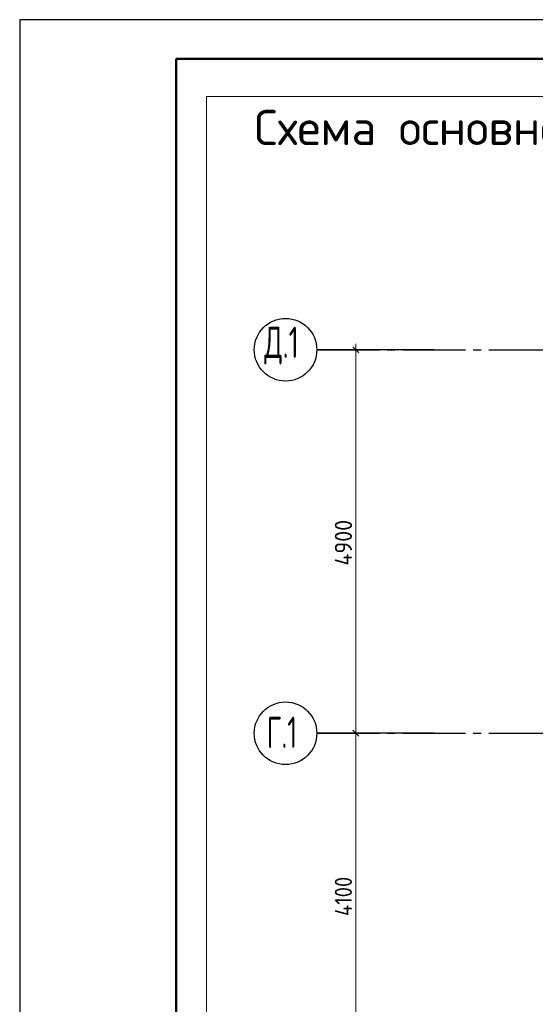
# Model space of a CAD drawing. Header units: millimetres. Extents: x 0 to 59400, y 0 to 42000.
# Tile 4 of 34: x 0 to 6595, y 29418 to 42000. Entities that reach past the tile are written whole.
import ezdxf

# ---------------------------------------------------------------- set-up
doc = ezdxf.new("R2010")
doc.units = ezdxf.units.MM
doc.linetypes.add('______5', pattern=[1100, 800, -100, 100, -100])
for name, color, linetype, lineweight in [('Standard', 7, 'Continuous', 25), ('Размерная линия_ общее', 7, 'Continuous', 13), ('Текст_ общее', 7, 'Continuous', 25)]:
    doc.layers.add(name, color=color, linetype=linetype, lineweight=lineweight)
doc.layers.add('Оси', color=7, linetype='______5', lineweight=13, true_color=0x656565)
doc.styles.add('ISOCPEUR', font='txt')

msp = doc.modelspace()

# ---------------------------------------------------------------- linework, layer by layer
at = {"layer": 'Standard', "color": 7, "linetype": 'Continuous', "lineweight": 25, "transparency": 33554687}
msp.add_line((2000, 41500), (2000, 1058), dxfattribs=at)
msp.add_lwpolyline([(0, 0), (59400, 0), (59400, 42000), (0, 42000), (0, 0)], close=True, dxfattribs=at)
at = {"layer": 'Standard', "color": 7, "linetype": 'Continuous', "lineweight": 13, "transparency": 33554687}
msp.add_lwpolyline([(59400, 42000), (0, 42000), (0, 19532), (59400, 19532), (59400, 42000)], dxfattribs=at)
at = {"layer": 'Standard', "color": 7, "linetype": 'Continuous', "lineweight": 50, "transparency": 33554687}
msp.add_lwpolyline([(2000, 41500), (58900, 41500), (58900, 500), (2000, 500), (2000, 41500)], close=True, dxfattribs=at)
at = {"layer": 'Standard', "color": 7, "linetype": 'Continuous', "lineweight": 18, "transparency": 33554687}
msp.add_lwpolyline([(59291, 41017), (2391, 41017), (2391, 5517), (59291, 5517), (59291, 41017)], dxfattribs=at)
at = {"layer": 'Оси', "color": 7, "linetype": 'Continuous', "lineweight": 25, "transparency": 33554687}
for p, q in [((5300, 37782), (3800, 37782)), ((5300, 32882), (3800, 32882))]:
    msp.add_line(p, q, dxfattribs=at)
at = {"layer": 'Оси', "color": 8, "linetype": '______5', "lineweight": -3, "transparency": 33554687}
for p, q in [((3800, 37782), (27445, 37782)), ((3800, 32882), (27445, 32882))]:
    msp.add_line(p, q, dxfattribs=at)
at = {"layer": 'Оси', "color": 7, "linetype": 'Continuous', "lineweight": 25, "transparency": 33554687}
for centre in [(3400, 37782), (3400, 32882)]:
    msp.add_circle(centre, 400, dxfattribs=at)
at = {"layer": 'Размерная линия_ общее', "color": 253, "linetype": 'Continuous', "lineweight": -3, "true_color": 0xa0a0a0, "transparency": 33554687}
for p, q in [((4300, 37782), (4000, 37782)), ((4300, 37782), (4175, 37782)), ((4300, 37782), (4425, 37782)), ((4300, 32882), (4175, 32882)), ((4300, 32882), (4425, 32882))]:
    msp.add_line(p, q, dxfattribs=at)
at = {"layer": 'Размерная линия_ общее', "color": 7, "linetype": 'Continuous', "lineweight": 25, "transparency": 33554687}
for p, q in [((4338, 37745), (4262, 37820)), ((4338, 32845), (4262, 32920))]:
    msp.add_line(p, q, dxfattribs=at)
at = {"layer": 'Размерная линия_ общее', "color": 7, "linetype": 'Continuous', "lineweight": 13, "transparency": 33554687}
for p, q in [((4300, 37782), (4300, 37857)), ((4300, 32882), (4300, 37782)), ((4300, 28782), (4300, 32882))]:
    msp.add_line(p, q, dxfattribs=at)
at = {"layer": 'Размерная линия_ общее', "color": 253, "linetype": 'Continuous', "lineweight": -3, "true_color": 0xa0a0a0, "transparency": 33554687}
msp.add_lwpolyline([(4300, 32882), (4283, 32882), (4283, 32882), (4000, 32882)], dxfattribs=at)

# ---------------------------------------------------------------- texts
at = {"layer": 'Оси', "color": 7, "linetype": 'Continuous', "lineweight": 35, "transparency": 33554687, "char_height": 400, "attachment_point": 7, "style": 'ISOCPEUR'}
for s, insert, width in [('\\W0.65;Д.1', (3128, 37595), 673.3), ('\\W0.63;Г.1', (3160, 32695), 605.94)]:
    msp.add_mtext(s, dxfattribs=dict(at, insert=insert, width=width))
at = {"layer": 'Размерная линия_ общее', "color": 7, "linetype": 'Continuous', "lineweight": 25, "transparency": 33554687, "char_height": 220, "attachment_point": 7, "rotation": 90, "style": 'ISOCPEUR'}
for s, insert, width in [('\\W0.93;4900', (4250, 35024), 740.38), ('\\W0.87;4100', (4250, 30546), 689.42)]:
    msp.add_mtext(s, dxfattribs=dict(at, insert=insert, width=width))
at = {"layer": 'Текст_ общее', "color": 7, "linetype": 'Continuous', "lineweight": 50, "transparency": 33554687, "insert": (3000, 40275), "char_height": 450, "width": 20731.86, "attachment_point": 7, "style": 'ISOCPEUR'}
msp.add_mtext('\\W1.00;Схема основного армирования конструкции плиты перекрытия подвала', dxfattribs=at)

doc.saveas('drawing.dxf')
